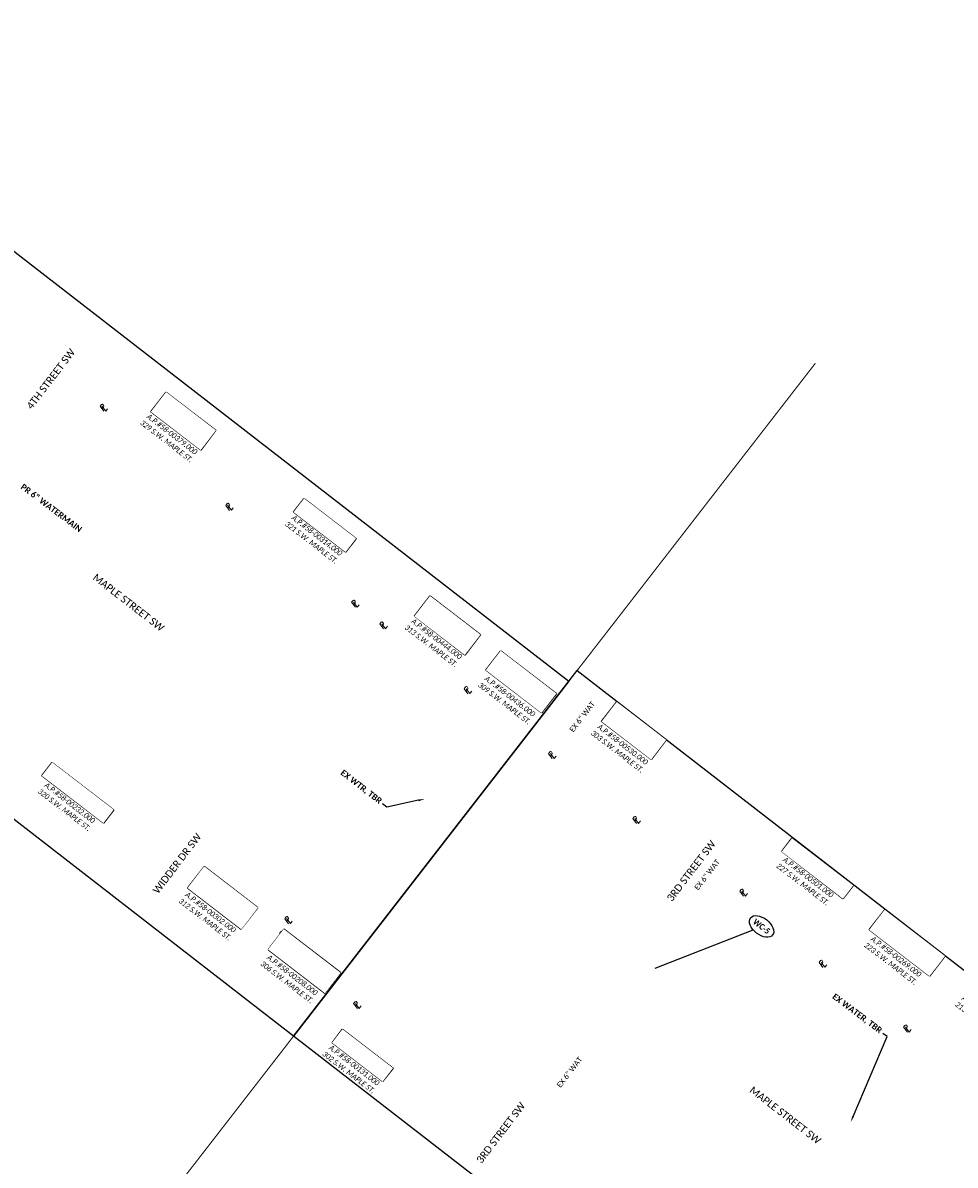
# Model space of a CAD drawing. Header units: feet. Extents: x 2204748 to 2209851, y 304262 to 307692.
# Tile 5 of 9: x 2206281 to 2206715, y 305861 to 306392. Entities that reach past the tile are written whole.
import ezdxf
from ezdxf import colors
from ezdxf.entities.mleader import LeaderData, LeaderLine
from ezdxf.math import Vec2, Vec3

# ---------------------------------------------------------------- set-up
doc = ezdxf.new("R2010")
doc.units = ezdxf.units.FT
doc.header["$MEASUREMENT"] = 0
doc.set_wipeout_variables(frame=1)
doc.linetypes.add('setbackex', pattern=[1.4, 1.3, -0.1])
for name, color, linetype in [('0_Text+_Line_Mask', 9, 'Continuous'), ('DV_X_Owner_Labels', 7, 'setbackex'), ('DV_X_Text', 7, 'Continuous'), ('RW_X_Text', 7, 'Continuous'), ('UT_P_Water_Text', 7, 'Continuous'), ('UT_X_Water_Text', 7, 'Continuous')]:
    doc.layers.add(name, color=color, linetype=linetype)
doc.layers.add('SH_VPort', color=5, linetype='Continuous', plot=False)
doc.styles.add('Simplex Normal (0.14)', font='calibri.ttf', dxfattribs={"height": 0.14})
doc.styles.add('Slanted Normal (0.125) Font 31', font='calibrii.ttf', dxfattribs={"width": 0.9, "height": 0.125})
doc.styles.add('Slanted-Sub Title', font='calibriz.ttf', dxfattribs={"height": 0.17})
doc.styles.add('Straight Normal (0.125) Font 30', font='calibri.ttf', dxfattribs={"height": 0.125})
doc.styles.add('Straight Normal (0.14) Font 30', font='calibrib.ttf', dxfattribs={"height": 0.14})
doc.styles.add('Straight-Normal', font='calibrib.ttf', dxfattribs={"height": 0.14})

# ---------------------------------------------------------------- blocks, each defined once
blk = doc.blocks.new('PL')
at = {"layer": 'DV_X_Text', "char_height": 0.14, "attachment_point": 1, "style": 'Simplex Normal (0.14)'}
for s, insert, width in [('{\\Fsimplex|c0;\\Q15;P}', (-0.028, 0.106), 0.15221), ('{\\Fsimplex|c0;\\Q15;L}', (0.002, 0.072), 0.05119)]:
    blk.add_mtext(s, dxfattribs=dict(at, insert=insert, width=width))

msp = doc.modelspace()

# ---------------------------------------------------------------- linework, layer by layer
at = {"layer": '0_Text+_Line_Mask'}
for points in [[(2206347.87, 306220.35), (2206371.04, 306202.53), (2206363.96, 306193.33), (2206340.79, 306211.15)], [(2206412.05, 306170.84), (2206436.22, 306152.25), (2206431.31, 306145.87), (2206407.14, 306164.46)], [(2206470.61, 306125.5), (2206494.05, 306107.47), (2206486.76, 306097.99), (2206463.32, 306116.02)], [(2206503.47, 306100), (2206529.35, 306080.09), (2206522.41, 306071.06), (2206496.53, 306090.97)], [(2206557.43, 306076.18), (2206580.44, 306058.48), (2206573.42, 306049.35), (2206550.41, 306067.05)], [(2206294.9, 306048.04), (2206323.51, 306026.04), (2206318.71, 306019.81), (2206290.11, 306041.81)], [(2206638.93, 306012.74), (2206667.43, 305990.82), (2206662.64, 305984.6), (2206634.15, 306006.52)], [(2206390.59, 305980.45), (2206365.59, 305999.68), (2206357.85, 305989.62), (2206382.85, 305970.39)], [(2206682.04, 305979.49), (2206710.08, 305957.92), (2206702.88, 305948.56), (2206674.84, 305970.13)], [(2206429.07, 305950.12), (2206402.58, 305970.5), (2206395.28, 305961.01), (2206421.76, 305940.63)], [(2206429.87, 305923.91), (2206453.39, 305905.83), (2206448.55, 305899.54), (2206425.04, 305917.62)]]:
    msp.add_lwpolyline(points, close=True, dxfattribs=at)
at = {"layer": 'SH_VPort', "elevation": -658.73}
for points in [[(2206139.94, 306392.1), (2206535.12, 306085.79), (2206407.18, 305920.73), (2206012, 306227.05)], [(2206539.05, 306090.86), (2206927.67, 305789.63), (2206810.54, 305608.08), (2206407.18, 305920.73)]]:
    msp.add_lwpolyline(points, close=True, dxfattribs=at)
at = {"layer": 'SH_VPort', "color": 12, "const_width": 0.5}
msp.add_lwpolyline([(2206305.02, 305788.92), (2206649.82, 306233.75)], dxfattribs=at)
at = {"layer": 'UT_P_Water_Text'}
msp.add_lwpolyline([(2206575.31, 305952.26), (2206620.83, 305970.16)], dxfattribs=at)
msp.add_ellipse((2206624.78, 305971.72), major_axis=(-5.13, 3.98), ratio=0.596932, dxfattribs=at)

# ---------------------------------------------------------------- block references
at = {"layer": 'DV_X_Text'}
for p, xscale, yscale, zscale, rotation in [((2206318.4, 306211.88), 20.00000000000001, 20.00000000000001, 20.00000000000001, 52.27134078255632), ((2206376.84, 306165.75), 20.00000000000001, 20.00000000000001, 20.00000000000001, 52.27134078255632), ((2206435.4, 306120.69), 20.00000000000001, 20.00000000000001, 20.00000000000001, 52.27134078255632), ((2206448.48, 306110.63), 20.00000000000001, 20.00000000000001, 20.00000000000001, 52.27134078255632), ((2206487.71, 306080.44), 20.00000000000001, 20.00000000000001, 20.00000000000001, 52.27134078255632), ((2206526.93, 306050.26), 20.00000000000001, 20.00000000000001, 20.00000000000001, 52.27134078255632), ((2206566.16, 306020.08), 20.00000000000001, 20.00000000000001, 20.00000000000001, 52.27134078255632), ((2206615.89, 305986.27), 20.00000000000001, 20.00000000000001, 20.00000000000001, 52.27134078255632), ((2206404.27, 305973.47), 20, 20, 20, 51.9255508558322), ((2206652.81, 305953.13), 20.00000000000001, 20.00000000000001, 20.00000000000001, 52.27134078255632), ((2206436.32, 305934), 20, 20, 20, 51.96755876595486), ((2206692.08, 305923), 20.00000000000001, 20.00000000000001, 20.00000000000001, 52.27134078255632)]:
    msp.add_blockref('PL', p, dxfattribs=dict(at, xscale=xscale, yscale=yscale, zscale=zscale, rotation=rotation))

# ---------------------------------------------------------------- texts
at = {"layer": 'DV_X_Owner_Labels', "char_height": 2.5, "width": 97.223, "attachment_point": 2, "rotation": 322.431, "style": 'Slanted Normal (0.125) Font 31'}
for s, insert in [('STACE C. MAUST\\PJULIE ANN MAUST\\PO.R. 1156, PG. 155\\PA.P.#58-00379.000\\P329 S.W. MAPLE ST.', (2206359.04, 306211.66)), ('JAMIE L. SLEUTZ\\PO.R. 1596, PG. 5620\\PA.P.#58-00314.000\\P321 S.W. MAPLE ST.', (2206423.89, 306161.25)), ('DENNIS M. MILLER\\PLAURA MAE MILLER\\PD.V. 585, PG. 357\\PA.P.#58-00444.000\\P313 S.W. MAPLE ST.', (2206482.08, 306116.42)), ('JOHN MOREHART\\PMICHELLE MOREHART\\PO.R. 1061, PG. 2240\\PA.P.#58-00436.000\\P309 S.W. MAPLE ST.', (2206516.16, 306089.71)), ('TERRELL E. MILLER\\PHEATHER L. MILLER\\PO.R. 1606, PG. 4171\\PA.P.#58-00530.000\\P303 S.W. MAPLE ST.', (2206568.63, 306067.32)), ('NATHAN ROBERT YODER\\PO.R. 1636, PG. 5577\\PA.P.#58-00232.000\\P320 S.W. MAPLE ST.', (2206308.94, 306036.84)), ('MAYNARD COBLENTZ\\PO.R. 1642, PG. 1397\\PA.P.#58-00501.000\\P227 S.W. MAPLE ST.', (2206652.34, 306002.22)), ('GERLAD L. YAKLEY\\PBEVERLY A. YAKLEY\\PO.R. 1260, PG. 1875\\PA.P.#58-00302.000\\P312 S.W. MAPLE ST.', (2206376.95, 305989.21)), ('ELI D. SHROCK\\PSARAH M. SHROCK\\PD.V. 713, PG. 141\\PA.P.#58-00269.000\\P223 S.W. MAPLE ST.', (2206695.75, 305968.62)), ('CONRAD H. & BOBBI L.\\PHERSHBERGER\\PO.R. 1260, PG. 1875\\PA.P.#58-00208.000\\P306 S.W. MAPLE ST.', (2206414.98, 305960.01)), ('PLAIN DUDE REAL ESTATE\\PO.R. 1640, PG. 453\\PA.P.#58-00686.000\\P213 S.W. MAPLE ST.', (2206735.51, 305937.72)), ('CODY JOHNSON\\PO.R. 1633, PG. 5401\\PA.P.#58-00131.000\\P302 S.W. MAPLE ST.', (2206441.2, 305914.76))]:
    msp.add_mtext(s, dxfattribs=dict(at, insert=insert))
at = {"layer": 'RW_X_Text', "style": 'Slanted-Sub Title'}
for s, rotation, p in [('4TH STREET SW', 52.7517, (2206285.39, 306211.98)), ('MAPLE STREET SW', 322.22, (2206313.44, 306133.42)), ('WIDDER DR SW', 52.7517, (2206344.12, 305986.6)), ('3RD STREET SW', 52.7517, (2206583.12, 305983.02)), ('MAPLE STREET SW', 322.22, (2206618.84, 305894.92)), ('3RD STREET SW', 52.7517, (2206494.57, 305861.18))]:
    msp.add_text(s, height=3.4, rotation=rotation, dxfattribs=at).set_placement(p)
at = {"layer": 'UT_P_Water_Text', "insert": (2206309.09, 306157.2), "char_height": 2.8, "attachment_point": 3, "rotation": 323, "style": 'Straight Normal (0.14) Font 30'}
msp.add_mtext('PR 6" WATERMAIN', dxfattribs=at)
at = {"layer": 'UT_P_Water_Text', "insert": (2206624.78, 305971.72), "char_height": 2.8, "width": 13.0687, "attachment_point": 5, "rotation": 322.2559, "style": 'Straight-Normal'}
msp.add_mtext('{\\W0.9;WC-5}', dxfattribs=at)
at = {"layer": 'UT_X_Water_Text', "char_height": 2.5, "attachment_point": 2, "rotation": 52.2019, "style": 'Straight Normal (0.125) Font 30'}
for insert in [(2206540.39, 306070.05, -2108), (2206598.45, 305996.54, -2108), (2206534.47, 305904.68, -2108)]:
    msp.add_mtext_dynamic_manual_height_columns('EX 6" WAT', width=28.6119, gutter_width=12, heights=[0], dxfattribs=dict(at, insert=insert))

# ---------------------------------------------------------------- leaders
at = {"layer": 'UT_P_Water_Text'}
ml = msp.add_multileader_mtext('Standard', dxfattribs=at)
ml.set_content('EX WTR, TBR', color=256, style='Straight Normal (0.14) Font 30')
ml.set_leader_properties(color=256, linetype='Continuous', lineweight=-1)
ml.build(insert=Vec2(0, 0))
ml.multileader.update_dxf_attribs({"text_right_attachment_type": 3, "dogleg_length": 0.125, "arrow_head_size": 2.8})
ctx = ml.context
ctx.base_point, ctx.char_height, ctx.arrow_head_size, ctx.landing_gap_size, ctx.plane_origin, ctx.plane_x_axis, ctx.plane_y_axis = Vec3(2206428.37, 306044.31, -658.73), 2.8, 2.8, 1.2, Vec3(2206468, 306031, -658.73), Vec3(0.790369, -0.612631), Vec3(0.612631, 0.790369)
ctx.right_attachment, ctx.text_align_type = 3, 2
notes = []
notes.append((ctx, [(1, (1, 1, 0), (2206450.5, 306027.16, -658.73), (-0.790369, 0.612631), 2.5, [(0, [(2206468, 306031, -658.73)], 0, [])])]))
ctx.mtext.insert, ctx.mtext.text_direction, ctx.mtext.rotation, ctx.mtext.alignment, ctx.mtext.flow_direction = Vec3(2206448.63, 306030.78, -658.73), Vec3(0.790369, -0.612631), 5.6238, 3, 5
ml = msp.add_multileader_mtext('Standard', dxfattribs=at)
ml.set_content('EX WATER, TBR', color=256, style='Straight Normal (0.14) Font 30')
ml.set_leader_properties(color=256, lineweight=-1)
ml.build(insert=Vec2(0, 0))
ml.multileader.update_dxf_attribs({"text_right_attachment_type": 3, "dogleg_length": 0.125, "arrow_head_size": 2.8, "scale": 20})
ctx = ml.context
ctx.base_point, ctx.scale, ctx.char_height, ctx.arrow_head_size, ctx.landing_gap_size, ctx.plane_origin, ctx.plane_x_axis, ctx.plane_y_axis = Vec3(2206656.94, 305940.23), 20, 2.8, 2.8, 1.2, Vec3(2206707.27, 305878.43), Vec3(0.798636, -0.601815), Vec3(0.601815, 0.798636)
ctx.right_attachment, ctx.text_align_type = 3, 2
notes.append((ctx, [(0, (1, 1, 0), (2206683.16, 305920.47), (-0.798636, 0.601815), 2.5, [(0, [(2206666.28, 305880.79)], 0, [])])]))
ctx.mtext.insert, ctx.mtext.text_direction, ctx.mtext.rotation, ctx.mtext.alignment, ctx.mtext.flow_direction = Vec3(2206681.24, 305924.07), Vec3(0.798636, -0.601815), 5.637413, 3, 5
for ctx, leaders in notes:
    for number, flags, end, landing, length, lines in leaders:
        leader = LeaderData()
        leader.index, (leader.has_last_leader_line, leader.has_dogleg_vector, leader.attachment_direction) = number, flags
        leader.last_leader_point, leader.dogleg_vector, leader.dogleg_length = Vec3(end), Vec3(landing), length
        for number, points, colour, breaks in lines:
            line = LeaderLine()
            line.index, line.vertices, line.color, line.breaks = number, Vec3.list(points), colors.encode_raw_color(colour), breaks
            leader.lines.append(line)
        ctx.leaders.append(leader)

# ---------------------------------------------------------------- next in the draw order: wipeouts: each hides what was drawn before it
for points in [[(2206347.87, 306220.35), (2206371.04, 306202.53), (2206363.96, 306193.33), (2206340.79, 306211.15)], [(2206412.05, 306170.84), (2206436.22, 306152.25), (2206431.31, 306145.87), (2206407.14, 306164.46)], [(2206470.61, 306125.5), (2206494.05, 306107.47), (2206486.76, 306097.99), (2206463.32, 306116.02)], [(2206557.43, 306076.18), (2206580.44, 306058.48), (2206573.42, 306049.35), (2206550.41, 306067.05)], [(2206294.9, 306048.04), (2206323.51, 306026.04), (2206318.71, 306019.81), (2206290.11, 306041.81)], [(2206638.93, 306012.74), (2206667.43, 305990.82), (2206662.64, 305984.6), (2206634.15, 306006.52)], [(2206390.59, 305980.45), (2206365.59, 305999.68), (2206357.85, 305989.62), (2206382.85, 305970.39)], [(2206682.04, 305979.49), (2206710.08, 305957.92), (2206702.88, 305948.56), (2206674.84, 305970.13)], [(2206429.07, 305950.12), (2206402.58, 305970.5), (2206395.28, 305961.01), (2206421.76, 305940.63)], [(2206429.87, 305923.91), (2206453.39, 305905.83), (2206448.55, 305899.54), (2206425.04, 305917.62)]]:
    msp.add_wipeout(points).dxf.layer = '0_Text+_Line_Mask'

# ---------------------------------------------------------------- next in the draw order: wipeouts: each hides what was drawn before it
msp.add_wipeout([(2206503.47, 306100), (2206529.35, 306080.09), (2206522.41, 306071.06), (2206496.53, 306090.97)]).dxf.layer = '0_Text+_Line_Mask'

doc.saveas('drawing.dxf')
